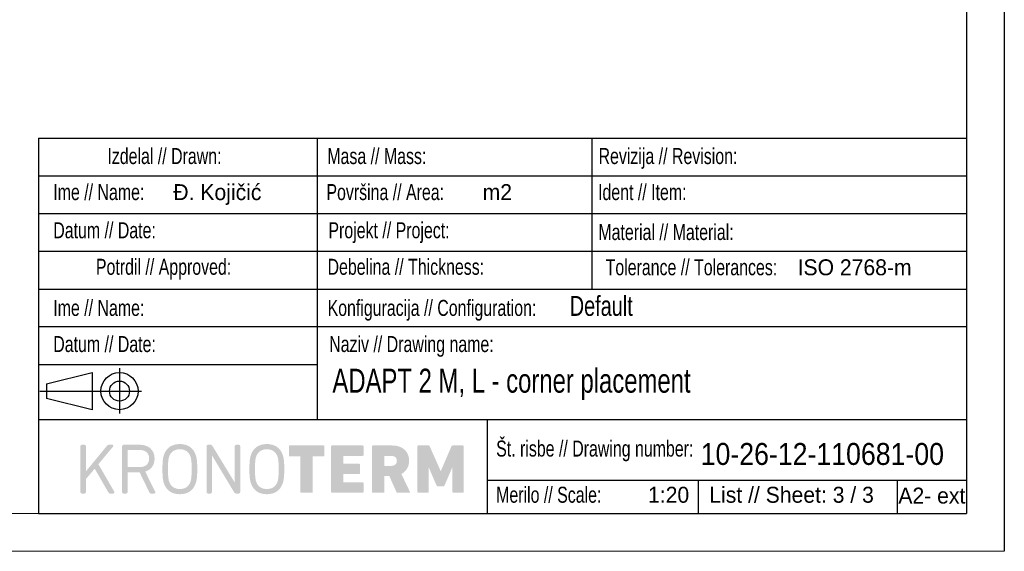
# Model space of a CAD drawing. Header units: millimetres. Extents: x 0 to 39025, y -31299 to 8400.
# Tile 71 of 256: x 15958 to 18568, y -31299 to -29889. Entities that reach past the tile are written whole.
import ezdxf

# ---------------------------------------------------------------- set-up
doc = ezdxf.new("R2010")
doc.units = ezdxf.units.MM
doc.layers.add('FORMAT', color=7, linetype='Continuous')
doc.styles.add('SLDTEXTSTYLE3', font='arial.ttf', dxfattribs={"width": 0.948})
doc.styles.add('SLDTEXTSTYLE4', font='ARIALN.TTF', dxfattribs={"width": 0.87})
doc.styles.add('SLDTEXTSTYLE5', font='ARIALN.TTF', dxfattribs={"width": 0.87, "bigfont": 'bigfont'})

msp = doc.modelspace()

# ---------------------------------------------------------------- hatches: boundary and pattern name
at = {"ltscale": 10}
h = msp.add_hatch(color=0, dxfattribs=at)
h.dxf.hatch_style = 1
edge = h.paths.add_edge_path()
edge.add_spline(control_points=[(16655.2, -31043.9), (16648.8, -31024.5), (16634.1, -31014.3), (16612.9, -31014.3), (16591.5, -31014.3), (16576.8, -31024.5), (16570.4, -31043.9)], knot_values=[0, 0, 0, 0, 1, 1, 1, 2, 2, 2, 2], degree=3, periodic=0)
edge.add_spline(control_points=[(16570.4, -31043.9), (16568.1, -31050.9), (16566.6, -31059.5), (16566.6, -31080.8), (16566.6, -31102.2), (16568.1, -31110.8), (16570.4, -31117.8)], knot_values=[2, 2, 2, 2, 3, 3, 3, 4, 4, 4, 4], degree=3, periodic=0)
edge.add_spline(control_points=[(16570.4, -31117.8), (16576.8, -31137.2), (16591.5, -31147.4), (16612.9, -31147.4), (16634.1, -31147.4), (16648.8, -31137.2), (16655.2, -31117.8)], knot_values=[4, 4, 4, 4, 5, 5, 5, 6, 6, 6, 6], degree=3, periodic=0)
edge.add_spline(control_points=[(16655.2, -31117.8), (16657.5, -31110.8), (16659, -31102.2), (16659, -31080.8), (16659, -31059.5), (16657.5, -31050.9), (16655.2, -31043.9)], knot_values=[6, 6, 6, 6, 7, 7, 7, 8, 8, 8, 8], degree=3, periodic=0)
edge = h.paths.add_edge_path(flags=16)
edge.add_spline(control_points=[(16644.3, -31080.8), (16644.3, -31101.8), (16642.7, -31109.4), (16641.3, -31113.6)], knot_values=[0, 0, 0, 0, 1, 1, 1, 1], degree=3, periodic=0)
edge.add_spline(control_points=[(16641.3, -31113.6), (16636.9, -31126.8), (16627.3, -31133.5), (16612.9, -31133.5), (16598.3, -31133.5), (16588.7, -31126.8), (16584.3, -31113.6)], knot_values=[1, 1, 1, 1, 2, 2, 2, 3, 3, 3, 3], degree=3, periodic=0)
edge.add_spline(control_points=[(16584.3, -31113.6), (16582.9, -31109.4), (16581.3, -31101.8), (16581.3, -31059.9), (16582.9, -31052.3), (16584.3, -31048.1)], knot_values=[3, 3, 3, 3, 4, 4, 5, 5, 5, 5], degree=3, periodic=0)
edge.add_spline(control_points=[(16584.3, -31048.1), (16588.7, -31034.9), (16598.3, -31028.2), (16612.9, -31028.2), (16627.3, -31028.2), (16636.9, -31034.9), (16641.3, -31048.1)], knot_values=[5, 5, 5, 5, 6, 6, 6, 7, 7, 7, 7], degree=3, periodic=0)
edge.add_spline(control_points=[(16641.3, -31048.1), (16642.7, -31052.3), (16644.3, -31059.9), (16644.3, -31080.8)], knot_values=[7, 7, 7, 7, 8, 8, 8, 8], degree=3, periodic=0)
edge = h.paths.add_edge_path()
edge.add_spline(control_points=[(16542.3, -31020), (16542.3, -31017.7), (16540.7, -31016.1), (16538.5, -31016.1)], knot_values=[17, 17, 17, 17, 18, 18, 18, 18], degree=3, periodic=0)
edge.add_line((16538.5, -31016.1), (16531.7, -31016.1))
edge.add_spline(control_points=[(16531.7, -31016.1), (16529.5, -31016.1), (16527.9, -31017.7), (16527.9, -31020)], knot_values=[1, 1, 1, 1, 2, 2, 2, 2], degree=3, periodic=0)
edge.add_line((16527.9, -31020), (16527.9, -31116.9))
edge.add_line((16527.9, -31116.9), (16468.5, -31019.1))
edge.add_spline(control_points=[(16468.5, -31019.1), (16467.5, -31017.1), (16465.9, -31016.1), (16463.6, -31016.1)], knot_values=[4, 4, 4, 4, 5, 5, 5, 5], degree=3, periodic=0)
edge.add_line((16463.6, -31016.1), (16456.8, -31016.1))
edge.add_spline(control_points=[(16456.8, -31016.1), (16454.6, -31016.1), (16452.9, -31017.8), (16452.9, -31020)], knot_values=[6, 6, 6, 6, 7, 7, 7, 7], degree=3, periodic=0)
edge.add_line((16452.9, -31020), (16452.9, -31141.7))
edge.add_spline(control_points=[(16452.9, -31141.7), (16452.9, -31144), (16454.6, -31145.6), (16456.8, -31145.6)], knot_values=[8, 8, 8, 8, 9, 9, 9, 9], degree=3, periodic=0)
edge.add_line((16456.8, -31145.6), (16463.6, -31145.6))
edge.add_spline(control_points=[(16463.6, -31145.6), (16465.8, -31145.6), (16467.4, -31144), (16467.4, -31141.7)], knot_values=[10, 10, 10, 10, 11, 11, 11, 11], degree=3, periodic=0)
edge.add_line((16467.4, -31141.7), (16467.4, -31044.3))
edge.add_line((16467.4, -31044.3), (16526.5, -31142.8))
edge.add_spline(control_points=[(16526.5, -31142.8), (16527.6, -31144.6), (16529.3, -31145.6), (16531.3, -31145.6)], knot_values=[13, 13, 13, 13, 14, 14, 14, 14], degree=3, periodic=0)
edge.add_line((16531.3, -31145.6), (16538.5, -31145.6))
edge.add_spline(control_points=[(16538.5, -31145.6), (16540.7, -31145.6), (16542.3, -31144), (16542.3, -31141.7)], knot_values=[15, 15, 15, 15, 16, 16, 16, 16], degree=3, periodic=0)
edge.add_line((16542.3, -31141.7), (16542.3, -31020))
edge = h.paths.add_edge_path()
edge.add_spline(control_points=[(16382.2, -31014.3), (16360.8, -31014.3), (16346.1, -31024.5), (16339.7, -31043.9)], knot_values=[0, 0, 0, 0, 1, 1, 1, 1], degree=3, periodic=0)
edge.add_spline(control_points=[(16339.7, -31043.9), (16337.4, -31050.9), (16336, -31059.5), (16336, -31080.8), (16336, -31102.2), (16337.4, -31110.8), (16339.7, -31117.8)], knot_values=[1, 1, 1, 1, 2, 2, 2, 3, 3, 3, 3], degree=3, periodic=0)
edge.add_spline(control_points=[(16339.7, -31117.8), (16346.1, -31137.2), (16360.8, -31147.4), (16382.2, -31147.4), (16403.5, -31147.4), (16418.1, -31137.2), (16424.5, -31117.8)], knot_values=[3, 3, 3, 3, 4, 4, 4, 5, 5, 5, 5], degree=3, periodic=0)
edge.add_spline(control_points=[(16424.5, -31117.8), (16426.9, -31110.8), (16428.3, -31102.2), (16428.3, -31080.8), (16428.3, -31059.5), (16426.9, -31050.9), (16424.5, -31043.9)], knot_values=[5, 5, 5, 5, 6, 6, 6, 7, 7, 7, 7], degree=3, periodic=0)
edge.add_spline(control_points=[(16424.5, -31043.9), (16418.1, -31024.5), (16403.5, -31014.3), (16382.2, -31014.3)], knot_values=[7, 7, 7, 7, 8, 8, 8, 8], degree=3, periodic=0)
edge = h.paths.add_edge_path(flags=16)
edge.add_spline(control_points=[(16410.6, -31048.1), (16412, -31052.3), (16413.6, -31059.9), (16413.6, -31080.8)], knot_values=[8, 8, 8, 8, 9, 9, 9, 9], degree=3, periodic=0)
edge.add_spline(control_points=[(16413.6, -31080.8), (16413.6, -31101.8), (16412, -31109.4), (16410.6, -31113.6)], knot_values=[0, 0, 0, 0, 1, 1, 1, 1], degree=3, periodic=0)
edge.add_spline(control_points=[(16410.6, -31113.6), (16406.2, -31126.8), (16396.7, -31133.5), (16382.2, -31133.5)], knot_values=[1, 1, 1, 1, 2, 2, 2, 2], degree=3, periodic=0)
edge.add_spline(control_points=[(16382.2, -31133.5), (16367.7, -31133.5), (16358.1, -31126.8), (16353.7, -31113.6)], knot_values=[2, 2, 2, 2, 3, 3, 3, 3], degree=3, periodic=0)
edge.add_line((16353.7, -31113.6), (16353.7, -31113.6))
edge.add_spline(control_points=[(16353.7, -31113.6), (16352.2, -31109.4), (16350.6, -31101.8), (16350.6, -31080.8)], knot_values=[4, 4, 4, 4, 5, 5, 5, 5], degree=3, periodic=0)
edge.add_spline(control_points=[(16350.6, -31080.8), (16350.6, -31059.9), (16352.2, -31052.3), (16353.7, -31048.1)], knot_values=[5, 5, 5, 5, 6, 6, 6, 6], degree=3, periodic=0)
edge.add_spline(control_points=[(16353.7, -31048.1), (16358.1, -31034.9), (16367.7, -31028.2), (16382.2, -31028.2)], knot_values=[6, 6, 6, 6, 7, 7, 7, 7], degree=3, periodic=0)
edge.add_spline(control_points=[(16382.2, -31028.2), (16396.7, -31028.2), (16406.2, -31034.9), (16410.6, -31048.1)], knot_values=[7, 7, 7, 7, 8, 8, 8, 8], degree=3, periodic=0)
edge = h.paths.add_edge_path()
edge.add_spline(control_points=[(16316.8, -31143.9), (16317.4, -31142.9), (16317.3, -31141.6), (16316.7, -31140.7)], knot_values=[14, 14, 14, 14, 15, 15, 15, 15], degree=3, periodic=0)
edge.add_line((16316.7, -31140.7), (16290.4, -31087.3))
edge.add_spline(control_points=[(16290.4, -31087.3), (16306.2, -31082.6), (16315.2, -31070.1), (16315.2, -31052.8)], knot_values=[0, 0, 0, 0, 1, 1, 1, 1], degree=3, periodic=0)
edge.add_spline(control_points=[(16315.2, -31052.8), (16315.2, -31030.2), (16299.8, -31016.1), (16275, -31016.1)], knot_values=[1, 1, 1, 1, 2, 2, 2, 2], degree=3, periodic=0)
edge.add_line((16275, -31016.1), (16233, -31016.1))
edge.add_spline(control_points=[(16233, -31016.1), (16230.7, -31016.1), (16229.1, -31017.7), (16229.1, -31020)], knot_values=[3, 3, 3, 3, 4, 4, 4, 4], degree=3, periodic=0)
edge.add_line((16229.1, -31020), (16229.1, -31141.7))
edge.add_spline(control_points=[(16229.1, -31141.7), (16229.1, -31144), (16230.7, -31145.6), (16233, -31145.6)], knot_values=[5, 5, 5, 5, 6, 6, 6, 6], degree=3, periodic=0)
edge.add_line((16233, -31145.6), (16239.8, -31145.6))
edge.add_spline(control_points=[(16239.8, -31145.6), (16242, -31145.6), (16243.6, -31144), (16243.6, -31141.7)], knot_values=[7, 7, 7, 7, 8, 8, 8, 8], degree=3, periodic=0)
edge.add_line((16243.6, -31141.7), (16243.6, -31089.5))
edge.add_line((16243.6, -31089.5), (16275.6, -31089.5))
edge.add_line((16275.6, -31089.5), (16301.4, -31142.7))
edge.add_spline(control_points=[(16301.4, -31142.7), (16302, -31144), (16303, -31145.6), (16305.5, -31145.6)], knot_values=[11, 11, 11, 11, 12, 12, 12, 12], degree=3, periodic=0)
edge.add_line((16305.5, -31145.6), (16314, -31145.6))
edge.add_spline(control_points=[(16314, -31145.6), (16315.2, -31145.6), (16316.3, -31145), (16316.8, -31143.9)], knot_values=[13, 13, 13, 13, 14, 14, 14, 14], degree=3, periodic=0)
edge = h.paths.add_edge_path(flags=16)
edge.add_spline(control_points=[(16300.7, -31052.8), (16300.7, -31067.5), (16291.5, -31075.5), (16274.8, -31075.5)], knot_values=[2, 2, 2, 2, 3, 3, 3, 3], degree=3, periodic=0)
edge.add_line((16274.8, -31075.5), (16243.6, -31075.5))
edge.add_line((16243.6, -31075.5), (16243.6, -31030.1))
edge.add_line((16243.6, -31030.1), (16274.8, -31030.1))
edge.add_spline(control_points=[(16274.8, -31030.1), (16291.5, -31030.1), (16300.7, -31038.1), (16300.7, -31052.8)], knot_values=[1, 1, 1, 1, 2, 2, 2, 2], degree=3, periodic=0)
edge = h.paths.add_edge_path()
edge.add_spline(control_points=[(16208.5, -31143.9), (16209.1, -31142.9), (16209, -31141.6), (16208.3, -31140.6)], knot_values=[20, 20, 20, 20, 21, 21, 21, 21], degree=3, periodic=0)
edge.add_line((16208.3, -31140.6), (16166.2, -31067.8))
edge.add_line((16166.2, -31067.8), (16204.8, -31021.5))
edge.add_spline(control_points=[(16204.8, -31021.5), (16205.8, -31020.5), (16206.1, -31019.2), (16205.7, -31018)], knot_values=[1, 1, 1, 1, 2, 2, 2, 2], degree=3, periodic=0)
edge.add_spline(control_points=[(16205.7, -31018), (16205.2, -31016.9), (16204, -31016.1), (16202.7, -31016.1)], knot_values=[2, 2, 2, 2, 3, 3, 3, 3], degree=3, periodic=0)
edge.add_line((16202.7, -31016.1), (16194, -31016.1))
edge.add_spline(control_points=[(16194, -31016.1), (16191.9, -31016.1), (16190.7, -31017.2), (16189.4, -31018.5)], knot_values=[4, 4, 4, 4, 5, 5, 5, 5], degree=3, periodic=0)
edge.add_line((16189.4, -31018.5), (16133.1, -31086.8))
edge.add_line((16133.1, -31086.8), (16133.1, -31020))
edge.add_spline(control_points=[(16133.1, -31020), (16133.1, -31017.7), (16131.5, -31016.1), (16129.3, -31016.1)], knot_values=[7, 7, 7, 7, 8, 8, 8, 8], degree=3, periodic=0)
edge.add_line((16129.3, -31016.1), (16122.4, -31016.1))
edge.add_spline(control_points=[(16122.4, -31016.1), (16120.2, -31016.1), (16118.6, -31017.8), (16118.6, -31020)], knot_values=[9, 9, 9, 9, 10, 10, 10, 10], degree=3, periodic=0)
edge.add_line((16118.6, -31020), (16118.6, -31141.7))
edge.add_spline(control_points=[(16118.6, -31141.7), (16118.6, -31144), (16120.2, -31145.6), (16122.4, -31145.6)], knot_values=[11, 11, 11, 11, 12, 12, 12, 12], degree=3, periodic=0)
edge.add_line((16122.4, -31145.6), (16129.3, -31145.6))
edge.add_spline(control_points=[(16129.3, -31145.6), (16131.5, -31145.6), (16133.1, -31144), (16133.1, -31141.7)], knot_values=[13, 13, 13, 13, 14, 14, 14, 14], degree=3, periodic=0)
edge.add_line((16133.1, -31141.7), (16133.1, -31107.4))
edge.add_line((16133.1, -31107.4), (16156.4, -31079.5))
edge.add_line((16156.4, -31079.5), (16192.9, -31143))
edge.add_spline(control_points=[(16192.9, -31143), (16193.7, -31144.2), (16194.9, -31145.6), (16197.3, -31145.6)], knot_values=[17, 17, 17, 17, 18, 18, 18, 18], degree=3, periodic=0)
edge.add_line((16197.3, -31145.6), (16205.7, -31145.6))
edge.add_spline(control_points=[(16205.7, -31145.6), (16206.9, -31145.6), (16208, -31145), (16208.5, -31143.9)], knot_values=[19, 19, 19, 19, 20, 20, 20, 20], degree=3, periodic=0)
edge = h.paths.add_edge_path()
edge.add_spline(control_points=[(17134.4, -31020), (17134.4, -31018.8), (17133.6, -31018.1), (17132.5, -31018.1)], knot_values=[25, 25, 25, 25, 26, 26, 26, 26], degree=3, periodic=0)
edge.add_line((17132.5, -31018.1), (17105.6, -31018.1))
edge.add_spline(control_points=[(17105.6, -31018.1), (17104.3, -31018.1), (17103, -31018.5), (17102.4, -31020)], knot_values=[1, 1, 1, 1, 2, 2, 2, 2], degree=3, periodic=0)
edge.add_line((17102.4, -31020), (17074.2, -31085.5))
edge.add_line((17074.2, -31085.5), (17073.5, -31085.5))
edge.add_line((17073.5, -31085.5), (17044.5, -31020))
edge.add_spline(control_points=[(17044.5, -31020), (17044, -31018.5), (17042.7, -31018.1), (17041.4, -31018.1)], knot_values=[5, 5, 5, 5, 6, 6, 6, 6], degree=3, periodic=0)
edge.add_line((17041.4, -31018.1), (17014.1, -31018.1))
edge.add_spline(control_points=[(17014.1, -31018.1), (17013, -31018.1), (17012.2, -31018.8), (17012.2, -31020)], knot_values=[7, 7, 7, 7, 8, 8, 8, 8], degree=3, periodic=0)
edge.add_line((17012.2, -31020), (17012.2, -31141.7))
edge.add_spline(control_points=[(17012.2, -31141.7), (17012.2, -31142.8), (17013, -31143.6), (17014.1, -31143.6)], knot_values=[9, 9, 9, 9, 10, 10, 10, 10], degree=3, periodic=0)
edge.add_line((17014.1, -31143.6), (17039.7, -31143.6))
edge.add_spline(control_points=[(17039.7, -31143.6), (17040.8, -31143.6), (17041.6, -31142.8), (17041.6, -31141.7)], knot_values=[11, 11, 11, 11, 12, 12, 12, 12], degree=3, periodic=0)
edge.add_line((17041.6, -31141.7), (17041.6, -31077.2))
edge.add_line((17041.6, -31077.2), (17042.5, -31077.2))
edge.add_line((17042.5, -31077.2), (17062.6, -31124))
edge.add_spline(control_points=[(17062.6, -31124), (17063.7, -31125.9), (17065, -31126.4), (17066.1, -31126.4)], knot_values=[15, 15, 15, 15, 16, 16, 16, 16], degree=3, periodic=0)
edge.add_line((17066.1, -31126.4), (17080.5, -31126.4))
edge.add_spline(control_points=[(17080.5, -31126.4), (17081.6, -31126.4), (17083.1, -31125.9), (17084, -31124)], knot_values=[17, 17, 17, 17, 18, 18, 18, 18], degree=3, periodic=0)
edge.add_line((17084, -31124), (17104.1, -31077.2))
edge.add_line((17104.1, -31077.2), (17105, -31077.2))
edge.add_line((17105, -31077.2), (17105, -31141.7))
edge.add_spline(control_points=[(17105, -31141.7), (17105, -31142.8), (17105.8, -31143.6), (17106.9, -31143.6)], knot_values=[21, 21, 21, 21, 22, 22, 22, 22], degree=3, periodic=0)
edge.add_line((17106.9, -31143.6), (17132.5, -31143.6))
edge.add_spline(control_points=[(17132.5, -31143.6), (17133.6, -31143.6), (17134.4, -31142.8), (17134.4, -31141.7)], knot_values=[23, 23, 23, 23, 24, 24, 24, 24], degree=3, periodic=0)
edge.add_line((17134.4, -31141.7), (17134.4, -31020))
edge = h.paths.add_edge_path()
edge.add_spline(control_points=[(16991.1, -31143.6), (16992.4, -31143.6), (16993, -31142.5), (16992.4, -31141.4)], knot_values=[14, 14, 14, 14, 15, 15, 15, 15], degree=3, periodic=0)
edge.add_line((16992.4, -31141.4), (16969.4, -31093.6))
edge.add_spline(control_points=[(16969.4, -31093.6), (16982.7, -31086.9), (16990, -31074.2), (16990, -31058.5)], knot_values=[0, 0, 0, 0, 1, 1, 1, 1], degree=3, periodic=0)
edge.add_spline(control_points=[(16990, -31058.5), (16990, -31034.9), (16973.6, -31018.1), (16944.8, -31018.1)], knot_values=[1, 1, 1, 1, 2, 2, 2, 2], degree=3, periodic=0)
edge.add_line((16944.8, -31018.1), (16893.7, -31018.1))
edge.add_spline(control_points=[(16893.7, -31018.1), (16892.6, -31018.1), (16891.9, -31018.8), (16891.9, -31020)], knot_values=[3, 3, 3, 3, 4, 4, 4, 4], degree=3, periodic=0)
edge.add_line((16891.9, -31020), (16891.9, -31141.7))
edge.add_spline(control_points=[(16891.9, -31141.7), (16891.9, -31142.8), (16892.6, -31143.6), (16893.7, -31143.6)], knot_values=[5, 5, 5, 5, 6, 6, 6, 6], degree=3, periodic=0)
edge.add_line((16893.7, -31143.6), (16922.5, -31143.6))
edge.add_spline(control_points=[(16922.5, -31143.6), (16923.6, -31143.6), (16924.3, -31142.8), (16924.3, -31141.7)], knot_values=[7, 7, 7, 7, 8, 8, 8, 8], degree=3, periodic=0)
edge.add_line((16924.3, -31141.7), (16924.3, -31100))
edge.add_spline(control_points=[(16924.3, -31100), (16924.3, -31099.3), (16924.7, -31098.9), (16925.5, -31098.9)], knot_values=[9, 9, 9, 9, 10, 10, 10, 10], degree=3, periodic=0)
edge.add_line((16925.5, -31098.9), (16937.4, -31098.9))
edge.add_line((16937.4, -31098.9), (16956.5, -31141.7))
edge.add_spline(control_points=[(16956.5, -31141.7), (16957, -31143), (16957.6, -31143.6), (16959.2, -31143.6)], knot_values=[12, 12, 12, 12, 13, 13, 13, 13], degree=3, periodic=0)
edge.add_line((16959.2, -31143.6), (16991.1, -31143.6))
edge = h.paths.add_edge_path(flags=16)
edge.add_spline(control_points=[(16957.6, -31058.9), (16957.6, -31067), (16952, -31072.2), (16942.8, -31072.2)], knot_values=[6, 6, 6, 6, 7, 7, 7, 7], degree=3, periodic=0)
edge.add_line((16942.8, -31072.2), (16925.5, -31072.2))
edge.add_spline(control_points=[(16925.5, -31072.2), (16924.7, -31072.2), (16924.3, -31071.8), (16924.3, -31071.1)], knot_values=[1, 1, 1, 1, 2, 2, 2, 2], degree=3, periodic=0)
edge.add_line((16924.3, -31071.1), (16924.3, -31046.7))
edge.add_spline(control_points=[(16924.3, -31046.7), (16924.3, -31046), (16924.7, -31045.6), (16925.5, -31045.6)], knot_values=[3, 3, 3, 3, 4, 4, 4, 4], degree=3, periodic=0)
edge.add_line((16925.5, -31045.6), (16942.8, -31045.6))
edge.add_spline(control_points=[(16942.8, -31045.6), (16952, -31045.6), (16957.6, -31050.8), (16957.6, -31058.9)], knot_values=[5, 5, 5, 5, 6, 6, 6, 6], degree=3, periodic=0)
edge = h.paths.add_edge_path()
edge.add_spline(control_points=[(16869.1, -31020), (16869.1, -31018.8), (16868.3, -31018.1), (16867.2, -31018.1)], knot_values=[23, 23, 23, 23, 24, 24, 24, 24], degree=3, periodic=0)
edge.add_line((16867.2, -31018.1), (16785.1, -31018.1))
edge.add_spline(control_points=[(16785.1, -31018.1), (16784, -31018.1), (16783.3, -31018.8), (16783.3, -31020)], knot_values=[1, 1, 1, 1, 2, 2, 2, 2], degree=3, periodic=0)
edge.add_line((16783.3, -31020), (16783.3, -31141.7))
edge.add_spline(control_points=[(16783.3, -31141.7), (16783.3, -31142.8), (16784, -31143.6), (16785.1, -31143.6)], knot_values=[3, 3, 3, 3, 4, 4, 4, 4], degree=3, periodic=0)
edge.add_line((16785.1, -31143.6), (16867.2, -31143.6))
edge.add_spline(control_points=[(16867.2, -31143.6), (16868.3, -31143.6), (16869.1, -31142.8), (16869.1, -31141.7)], knot_values=[5, 5, 5, 5, 6, 6, 6, 6], degree=3, periodic=0)
edge.add_line((16869.1, -31141.7), (16869.1, -31117.9))
edge.add_spline(control_points=[(16869.1, -31117.9), (16869.1, -31116.8), (16868.3, -31116.1), (16867.2, -31116.1)], knot_values=[7, 7, 7, 7, 8, 8, 8, 8], degree=3, periodic=0)
edge.add_line((16867.2, -31116.1), (16816.9, -31116.1))
edge.add_spline(control_points=[(16816.9, -31116.1), (16816.1, -31116.1), (16815.7, -31115.7), (16815.7, -31115)], knot_values=[9, 9, 9, 9, 10, 10, 10, 10], degree=3, periodic=0)
edge.add_line((16815.7, -31115), (16815.7, -31094.9))
edge.add_spline(control_points=[(16815.7, -31094.9), (16815.7, -31094.1), (16816.1, -31093.8), (16816.9, -31093.8)], knot_values=[11, 11, 11, 11, 12, 12, 12, 12], degree=3, periodic=0)
edge.add_line((16816.9, -31093.8), (16858.2, -31093.8))
edge.add_spline(control_points=[(16858.2, -31093.8), (16859.3, -31093.8), (16860, -31093), (16860, -31091.9)], knot_values=[13, 13, 13, 13, 14, 14, 14, 14], degree=3, periodic=0)
edge.add_line((16860, -31091.9), (16860, -31068.7))
edge.add_spline(control_points=[(16860, -31068.7), (16860, -31067.6), (16859.3, -31066.8), (16858.2, -31066.8)], knot_values=[15, 15, 15, 15, 16, 16, 16, 16], degree=3, periodic=0)
edge.add_line((16858.2, -31066.8), (16816.9, -31066.8))
edge.add_spline(control_points=[(16816.9, -31066.8), (16816.1, -31066.8), (16815.7, -31066.5), (16815.7, -31065.7)], knot_values=[17, 17, 17, 17, 18, 18, 18, 18], degree=3, periodic=0)
edge.add_line((16815.7, -31065.7), (16815.7, -31046.7))
edge.add_spline(control_points=[(16815.7, -31046.7), (16815.7, -31046), (16816.1, -31045.6), (16816.9, -31045.6)], knot_values=[19, 19, 19, 19, 20, 20, 20, 20], degree=3, periodic=0)
edge.add_line((16816.9, -31045.6), (16867.2, -31045.6))
edge.add_spline(control_points=[(16867.2, -31045.6), (16868.3, -31045.6), (16869.1, -31044.9), (16869.1, -31043.8)], knot_values=[21, 21, 21, 21, 22, 22, 22, 22], degree=3, periodic=0)
edge.add_line((16869.1, -31043.8), (16869.1, -31020))
edge = h.paths.add_edge_path()
edge.add_spline(control_points=[(16734.8, -31047.1), (16734.9, -31046.9), (16735.1, -31046.9), (16735.5, -31046.9)], knot_values=[30, 30, 30, 30, 31, 31, 31, 31], degree=3, periodic=0)
edge.add_line((16735.5, -31046.9), (16763.3, -31046.9))
edge.add_line((16763.3, -31046.9), (16763.7, -31046.9))
edge.add_spline(control_points=[(16763.7, -31046.9), (16764, -31046.9), (16764.4, -31046.7), (16764.6, -31046.5)], knot_values=[0, 0, 0, 0, 1, 1, 1, 1], degree=3, periodic=0)
edge.add_spline(control_points=[(16764.6, -31046.5), (16764.9, -31046.2), (16765.1, -31045.6), (16765.1, -31045.1)], knot_values=[1, 1, 1, 1, 2, 2, 2, 2], degree=3, periodic=0)
edge.add_line((16765.1, -31045.1), (16765.1, -31020))
edge.add_spline(control_points=[(16765.1, -31020), (16765.1, -31019.6), (16764.9, -31019.2), (16764.8, -31019)], knot_values=[3, 3, 3, 3, 4, 4, 4, 4], degree=3, periodic=0)
edge.add_spline(control_points=[(16764.8, -31019), (16764.8, -31018.8), (16764.6, -31018.7)], knot_values=[4, 4, 4, 5, 5, 5], degree=2, periodic=0)
edge.add_spline(control_points=[(16764.6, -31018.7), (16764.2, -31018.3), (16763.8, -31018.1), (16763.3, -31018.1)], knot_values=[5, 5, 5, 5, 6, 6, 6, 6], degree=3, periodic=0)
edge.add_line((16763.3, -31018.1), (16673, -31018.1))
edge.add_line((16673, -31018.1), (16672.5, -31018.1))
edge.add_spline(control_points=[(16672.5, -31018.1), (16671.7, -31018.3), (16671.2, -31019), (16671.2, -31020)], knot_values=[8, 8, 8, 8, 9, 9, 9, 9], degree=3, periodic=0)
edge.add_line((16671.2, -31020), (16671.2, -31045.1))
edge.add_spline(control_points=[(16671.2, -31045.1), (16671.2, -31045.4), (16671.2, -31045.8), (16671.4, -31046.2)], knot_values=[10, 10, 10, 10, 11, 11, 11, 11], degree=3, periodic=0)
edge.add_spline(control_points=[(16671.4, -31046.2), (16671.5, -31046.2), (16671.5, -31046.3)], knot_values=[11, 11, 11, 12, 12, 12], degree=2, periodic=0)
edge.add_line((16671.5, -31046.3), (16671.7, -31046.5))
edge.add_spline(control_points=[(16671.7, -31046.5), (16671.9, -31046.7), (16672.1, -31046.9), (16672.5, -31046.9)], knot_values=[13, 13, 13, 13, 14, 14, 14, 14], degree=3, periodic=0)
edge.add_line((16672.5, -31046.9), (16673, -31046.9))
edge.add_line((16673, -31046.9), (16700.8, -31046.9))
edge.add_line((16700.8, -31046.9), (16701, -31046.9))
edge.add_spline(control_points=[(16701, -31046.9), (16701.5, -31047.1), (16701.9, -31047.4), (16701.9, -31048)], knot_values=[17, 17, 17, 17, 18, 18, 18, 18], degree=3, periodic=0)
edge.add_line((16701.9, -31048), (16701.9, -31141.7))
edge.add_line((16701.9, -31141.7), (16701.9, -31142.3))
edge.add_spline(control_points=[(16701.9, -31142.3), (16701.9, -31142.7), (16702.1, -31142.8), (16702.3, -31143)], knot_values=[20, 20, 20, 20, 21, 21, 21, 21], degree=3, periodic=0)
edge.add_spline(control_points=[(16702.3, -31143), (16702.7, -31143.4), (16702.8, -31143.6), (16703.2, -31143.6)], knot_values=[21, 21, 21, 21, 22, 22, 22, 22], degree=3, periodic=0)
edge.add_line((16703.2, -31143.6), (16703.8, -31143.6))
edge.add_line((16703.8, -31143.6), (16732.5, -31143.6))
edge.add_spline(control_points=[(16732.5, -31143.6), (16732.9, -31143.6), (16733.3, -31143.6), (16733.5, -31143.4)], knot_values=[24, 24, 24, 24, 25, 25, 25, 25], degree=3, periodic=0)
edge.add_spline(control_points=[(16733.5, -31143.4), (16734, -31143), (16734.2, -31142.8), (16734.4, -31142.3)], knot_values=[25, 25, 25, 25, 26, 26, 26, 26], degree=3, periodic=0)
edge.add_line((16734.4, -31142.3), (16734.4, -31141.7))
edge.add_line((16734.4, -31141.7), (16734.4, -31048))
edge.add_line((16734.4, -31048), (16734.4, -31047.4))
edge.add_spline(control_points=[(16734.4, -31047.4), (16734.6, -31047.3), (16734.6, -31047.1), (16734.8, -31047.1)], knot_values=[29, 29, 29, 29, 30, 30, 30, 30], degree=3, periodic=0)

# ---------------------------------------------------------------- linework, layer by layer
at = {"layer": 'FORMAT', "ltscale": 27}
for p, q in [((18568, -22898.9), (18568, -31298.9)), ((18468, -22998.9), (18468, -31198.9))]:
    msp.add_line(p, q, dxfattribs=at)
at = {"layer": 'FORMAT', "lineweight": 25}
for q in [(16007.3, -31198.9), (18468.2, -30203.1)]:
    msp.add_line((16007.3, -30203.1), q, dxfattribs=at)
at = {"layer": 'FORMAT'}
for p, q in [((16747.2, -30949.5), (16747.2, -30203.1)), ((17474.8, -30203.1), (17474.8, -30603.1)), ((16007.3, -30303.1), (18468, -30303.1)), ((16007.3, -30403.1), (18468, -30403.1)), ((16007.3, -30503.1), (18468, -30503.1)), ((16007.3, -30603.1), (18468, -30603.1)), ((18468, -30703.1), (16007.3, -30703.1)), ((16007.3, -30803.1), (16747.2, -30803.1)), ((16028.7, -30854.3), (16149.6, -30824.6)), ((16149.6, -30824.6), (16149.6, -30923.2)), ((16222.2, -30812.9), (16222.2, -30933.1)), ((16028.7, -30854.3), (16028.7, -30893.5)), ((16011.2, -30873.9), (16280.6, -30873.9)), ((16149.6, -30923.2), (16028.7, -30893.5)), ((16007.3, -30949.5), (18468, -30949.5)), ((17196.9, -30949.5), (17196.9, -31198.9)), ((17196.9, -31109.7), (18468.1, -31109.7)), ((17756.6, -31109.7), (17756.6, -31198.9)), ((18283.6, -31109.7), (18283.6, -31198.9))]:
    msp.add_line(p, q, dxfattribs=at)
at = {"layer": 'FORMAT', "color": 7, "linetype": 'Continuous', "lineweight": 18, "ltscale": 27}
for p, q in [((500, -31198.9), (18468, -31198.9)), ((0, -31298.9), (18568, -31298.9))]:
    msp.add_line(p, q, dxfattribs=at)
at = {"layer": 'FORMAT', "linetype": 'Continuous', "lineweight": 25}
msp.add_line((16007.3, -31198.9), (18468, -31198.9), dxfattribs=at)
at = {"layer": 'FORMAT'}
for radius in [49.3, 26.5]:
    msp.add_circle((16222.2, -30873.9), radius, dxfattribs=at)

# ---------------------------------------------------------------- texts
at = {"layer": 'FORMAT', "attachment_point": 1}
for s, insert, char_height, style in [('Izdelal // Drawn:', (16190.1, -30229.2), 42.333, 'SLDTEXTSTYLE4'), ('Masa // Mass:', (16773.1, -30229.2), 42.333, 'SLDTEXTSTYLE4'), ('Revizija // Revision:', (17492.3, -30229.2), 42.333, 'SLDTEXTSTYLE4'), ('Ime // Name:', (16046.6, -30324.8), 42.333, 'SLDTEXTSTYLE4'), ('Đ. Kojičić', (16364.9, -30324.9), 42.33, 'SLDTEXTSTYLE3'), ('Površina // Area:', (16770.8, -30324.8), 42.333, 'SLDTEXTSTYLE5'), (' m2', (17169.4, -30324.9), 42.33, 'SLDTEXTSTYLE3'), ('Ident // Item:', (17490.9, -30324.8), 42.333, 'SLDTEXTSTYLE4'), ('Datum // Date:', (16046.6, -30426.1), 42.333, 'SLDTEXTSTYLE4'), ('Projekt // Project:', (16776.1, -30426.1), 42.333, 'SLDTEXTSTYLE4'), ('Material // Material:', (17491.8, -30430.8), 42.333, 'SLDTEXTSTYLE4'), ('Potrdil // Approved:', (16159.6, -30523), 42.333, 'SLDTEXTSTYLE4'), ('Debelina // Thickness:', (16773.8, -30523), 42.333, 'SLDTEXTSTYLE4'), ('Tolerance // Tolerances:', (17511, -30524.2), 42.333, 'SLDTEXTSTYLE4'), ('ISO 2768-m', (18020, -30524.3), 42.33, 'SLDTEXTSTYLE3'), ('Default', (17415.9, -30621.4), 52.92, 'SLDTEXTSTYLE4'), ('Ime // Name:', (16046.6, -30632), 42.333, 'SLDTEXTSTYLE4'), ('Konfiguracija // Configuration:', (16773.9, -30632), 42.333, 'SLDTEXTSTYLE4'), ('Datum // Date:', (16046.6, -30727.9), 42.333, 'SLDTEXTSTYLE4'), ('Naziv // Drawing name:', (16778.2, -30727.9), 42.333, 'SLDTEXTSTYLE4'), ('ADAPT 2 M, L - corner placement', (16786.7, -30814.5), 63.5, 'SLDTEXTSTYLE4'), ('Št. risbe // Drawing number:', (17220.8, -31005.1), 42.333, 'SLDTEXTSTYLE5'), ('{\\fArial|b0|i0|c238|p34;\\H0.91667x;10-26-12-110681-00}', (17763.1, -31011.5), 63.5, 'SLDTEXTSTYLE4'), ('Merilo // Scale:', (17220.8, -31127.6), 42.333, 'SLDTEXTSTYLE4'), ('1:20', (17623.5, -31127.7), 42.33, 'SLDTEXTSTYLE3'), ('List // Sheet: 3 / 3', (17785.9, -31127.7), 42.333, 'SLDTEXTSTYLE3'), ('A2- ext', (18287.1, -31129.9), 42.33, 'SLDTEXTSTYLE3')]:
    msp.add_mtext(s, dxfattribs=dict(at, insert=insert, char_height=char_height, style=style))

doc.saveas('drawing.dxf')
